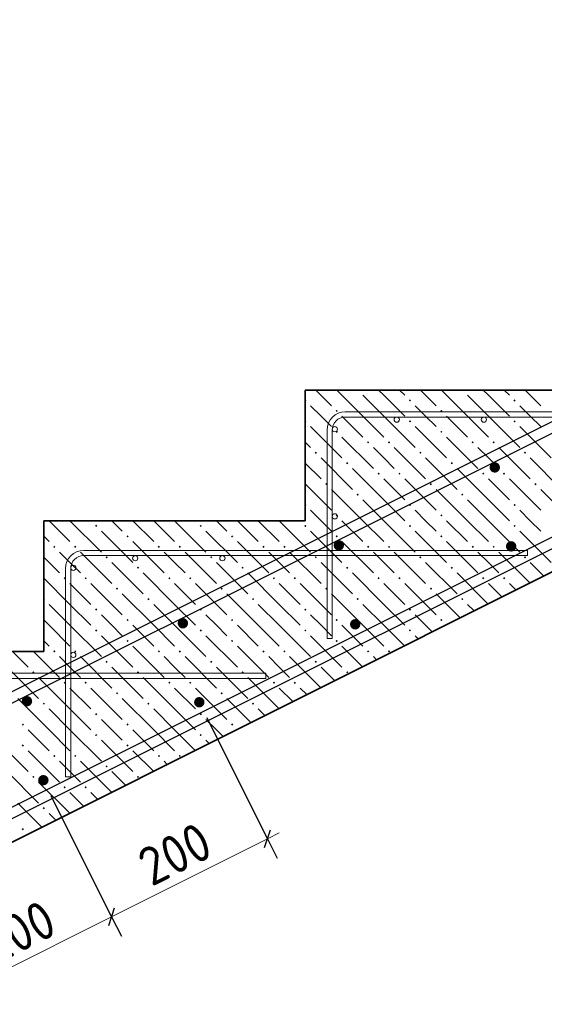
# Model space of a CAD drawing. Header units: millimetres. Extents: x 0 to 21000, y 0 to 14855.
# Tile 16 of 25: x 11261 to 12766, y 9948 to 12773. Entities that reach past the tile are written whole.
import ezdxf

# ---------------------------------------------------------------- set-up
doc = ezdxf.new("R2010")
doc.units = ezdxf.units.MM
doc.layers.add('ЖБ Лестница', color=7, linetype='Continuous', lineweight=25, true_color=0xe0e0ff)
for name, color, linetype, lineweight in [('Обрамление проемов стержнями', 7, 'Continuous', 25), ('Размерная линия_ общее', 7, 'Continuous', 13), ('Фоновоя арматура Х1', 7, 'Continuous', 25)]:
    doc.layers.add(name, color=color, linetype=linetype, lineweight=lineweight)
doc.styles.add('ISOCPEUR', font='txt')

msp = doc.modelspace()

# ---------------------------------------------------------------- hatches: boundary and pattern name
at = {"layer": 'ЖБ Лестница', "linetype": 'Continuous', "lineweight": 18, "transparency": 33554687}
for points in [[(12227.2, 11710.9), (12233.7, 11710.9), (12230.4, 11707.7)], [(12527.2, 11710.9), (12533.7, 11710.9), (12530.4, 11707.7)], [(12080, 11683.8), (12080.4, 11684.2), (12083.7, 11680.9), (12080.4, 11677.7), (12080, 11678.1)], [(12377.2, 11680.9), (12380.4, 11684.2), (12383.7, 11680.9), (12380.4, 11677.7)], [(12677.2, 11680.9), (12680.4, 11684.2), (12683.7, 11680.9), (12680.4, 11677.7)], [(12167.2, 11650.9), (12170.4, 11654.2), (12173.7, 11650.9), (12170.4, 11647.7)], [(12467.2, 11650.9), (12470.4, 11654.2), (12473.7, 11650.9), (12470.4, 11647.7)], [(12080, 11623.8), (12080.4, 11624.2), (12083.7, 11620.9), (12080.4, 11617.7), (12080, 11618.1)], [(12377.2, 11620.9), (12380.4, 11624.2), (12383.7, 11620.9), (12380.4, 11617.7)], [(12677.2, 11620.9), (12680.4, 11624.2), (12683.7, 11620.9), (12680.4, 11617.7)], [(12167.2, 11590.9), (12170.4, 11594.2), (12173.7, 11590.9), (12170.4, 11587.7)], [(12467.2, 11590.9), (12470.4, 11594.2), (12473.7, 11590.9), (12470.4, 11587.7)], [(12257.2, 11560.9), (12260.4, 11564.2), (12263.7, 11560.9), (12260.4, 11557.7)], [(12317.2, 11560.9), (12320.4, 11564.2), (12323.7, 11560.9), (12320.4, 11557.7)], [(12557.2, 11560.9), (12560.4, 11564.2), (12563.7, 11560.9), (12560.4, 11557.7)], [(12617.2, 11560.9), (12620.4, 11564.2), (12623.7, 11560.9), (12620.4, 11557.7)], [(12107.2, 11530.9), (12110.4, 11534.2), (12113.7, 11530.9), (12110.4, 11527.7)], [(12407.2, 11530.9), (12410.4, 11534.2), (12413.7, 11530.9), (12410.4, 11527.7)], [(12707.2, 11530.9), (12710.4, 11534.2), (12713.7, 11530.9), (12710.4, 11527.7)], [(12197.2, 11500.9), (12200.4, 11504.2), (12203.7, 11500.9), (12200.4, 11497.7)], [(12497.2, 11500.9), (12500.4, 11504.2), (12503.7, 11500.9), (12500.4, 11497.7)], [(12287.2, 11470.9), (12290.4, 11474.2), (12293.7, 11470.9), (12290.4, 11467.7)], [(12347.2, 11470.9), (12350.4, 11474.2), (12353.7, 11470.9), (12350.4, 11467.7)], [(12587.2, 11470.9), (12590.4, 11474.2), (12593.7, 11470.9), (12590.4, 11467.7)], [(12647.2, 11470.9), (12650.4, 11474.2), (12653.7, 11470.9), (12650.4, 11467.7)], [(12137.2, 11440.9), (12140.4, 11444.2), (12143.7, 11440.9), (12140.4, 11437.7)], [(12437.2, 11440.9), (12440.4, 11444.2), (12443.7, 11440.9), (12440.4, 11437.7)], [(12737.2, 11440.9), (12740.4, 11444.2), (12743.7, 11440.9), (12740.4, 11437.7)], [(12227.2, 11410.9), (12230.4, 11414.2), (12233.7, 11410.9), (12230.4, 11407.7)], [(12527.2, 11410.9), (12530.4, 11414.2), (12533.7, 11410.9), (12530.4, 11407.7)], [(12080, 11383.8), (12080.4, 11384.2), (12083.7, 11380.9), (12080.4, 11377.7), (12080, 11378.1)], [(12377.2, 11380.9), (12380.4, 11384.2), (12383.7, 11380.9), (12380.4, 11377.7)], [(12677.2, 11380.9), (12680.4, 11384.2), (12683.7, 11380.9), (12680.4, 11377.7)], [(12167.2, 11350.9), (12170.4, 11354.2), (12173.7, 11350.9), (12170.4, 11347.7)], [(12467.2, 11350.9), (12470.4, 11354.2), (12473.7, 11350.9), (12470.4, 11347.7)], [(11477.2, 11320.9), (11480.4, 11324.2), (11483.7, 11320.9), (11480.4, 11317.7)], [(11777.2, 11320.9), (11780.4, 11324.2), (11783.7, 11320.9), (11780.4, 11317.7)], [(12077.2, 11320.9), (12080.4, 11324.2), (12083.7, 11320.9), (12080.4, 11317.7)], [(12377.2, 11320.9), (12380.4, 11324.2), (12383.7, 11320.9), (12380.4, 11317.7)], [(12677.2, 11320.9), (12680.4, 11324.2), (12683.7, 11320.9), (12680.4, 11317.7)], [(11567.2, 11290.9), (11570.4, 11294.2), (11573.7, 11290.9), (11570.4, 11287.7)], [(11867.2, 11290.9), (11870.4, 11294.2), (11873.7, 11290.9), (11870.4, 11287.7)], [(12167.2, 11290.9), (12170.4, 11294.2), (12173.7, 11290.9), (12170.4, 11287.7)], [(12467.2, 11290.9), (12470.4, 11294.2), (12473.7, 11290.9), (12470.4, 11287.7)], [(11357.2, 11260.9), (11360.4, 11264.2), (11363.7, 11260.9), (11360.4, 11257.7)], [(11417.2, 11260.9), (11420.4, 11264.2), (11423.7, 11260.9), (11420.4, 11257.7)], [(11657.2, 11260.9), (11660.4, 11264.2), (11663.7, 11260.9), (11660.4, 11257.7)], [(11717.2, 11260.9), (11720.4, 11264.2), (11723.7, 11260.9), (11720.4, 11257.7)], [(11957.2, 11260.9), (11960.4, 11264.2), (11963.7, 11260.9), (11960.4, 11257.7)], [(12017.2, 11260.9), (12020.4, 11264.2), (12023.7, 11260.9), (12020.4, 11257.7)], [(12257.2, 11260.9), (12260.4, 11264.2), (12263.7, 11260.9), (12260.4, 11257.7)], [(12317.2, 11260.9), (12320.4, 11264.2), (12323.7, 11260.9), (12320.4, 11257.7)], [(12557.2, 11260.9), (12560.4, 11264.2), (12563.7, 11260.9), (12560.4, 11257.7)], [(12617.2, 11260.9), (12620.4, 11264.2), (12623.7, 11260.9), (12620.4, 11257.7)], [(11507.2, 11230.9), (11510.4, 11234.2), (11513.7, 11230.9), (11510.4, 11227.7)], [(11807.2, 11230.9), (11810.4, 11234.2), (11813.7, 11230.9), (11810.4, 11227.7)], [(12107.2, 11230.9), (12110.4, 11234.2), (12113.7, 11230.9), (12110.4, 11227.7)], [(12407.2, 11230.9), (12410.4, 11234.2), (12413.7, 11230.9), (12410.4, 11227.7)], [(12707.2, 11230.9), (12710.4, 11234.2), (12713.7, 11230.9), (12710.4, 11227.7)], [(11597.2, 11200.9), (11600.4, 11204.2), (11603.7, 11200.9), (11600.4, 11197.7)], [(11897.2, 11200.9), (11900.4, 11204.2), (11903.7, 11200.9), (11900.4, 11197.7)], [(12197.2, 11200.9), (12200.4, 11204.2), (12203.7, 11200.9), (12200.4, 11197.7)], [(12497.2, 11200.9), (12500.4, 11204.2), (12503.7, 11200.9), (12500.4, 11197.7)], [(11387.2, 11170.9), (11390.4, 11174.2), (11393.7, 11170.9), (11390.4, 11167.7)], [(11447.2, 11170.9), (11450.4, 11174.2), (11453.7, 11170.9), (11450.4, 11167.7)], [(11687.2, 11170.9), (11690.4, 11174.2), (11693.7, 11170.9), (11690.4, 11167.7)], [(11747.2, 11170.9), (11750.4, 11174.2), (11753.7, 11170.9), (11750.4, 11167.7)], [(11987.2, 11170.9), (11990.4, 11174.2), (11993.7, 11170.9), (11990.4, 11167.7)], [(12047.2, 11170.9), (12050.4, 11174.2), (12053.7, 11170.9), (12050.4, 11167.7)], [(12287.2, 11170.9), (12290.4, 11174.2), (12293.7, 11170.9), (12290.4, 11167.7)], [(12347.2, 11170.9), (12350.4, 11174.2), (12353.7, 11170.9), (12350.4, 11167.7)], [(12587.2, 11170.9), (12590.4, 11174.2), (12593.7, 11170.9), (12590.4, 11167.7)], [(12647.2, 11170.9), (12650.4, 11174.2), (12653.7, 11170.9), (12650.4, 11167.7)], [(11537.2, 11140.9), (11540.4, 11144.2), (11543.7, 11140.9), (11540.4, 11137.7)], [(11837.2, 11140.9), (11840.4, 11144.2), (11843.7, 11140.9), (11840.4, 11137.7)], [(12137.2, 11140.9), (12140.4, 11144.2), (12143.7, 11140.9), (12140.4, 11137.7)], [(12437.2, 11140.9), (12440.4, 11144.2), (12443.7, 11140.9), (12440.4, 11137.7)], [(11330, 11113.8), (11330.4, 11114.2), (11333.7, 11110.9), (11330.4, 11107.7), (11330, 11108.1)], [(11627.2, 11110.9), (11630.4, 11114.2), (11633.7, 11110.9), (11630.4, 11107.7)], [(11927.2, 11110.9), (11930.4, 11114.2), (11933.7, 11110.9), (11930.4, 11107.7)], [(12227.2, 11110.9), (12230.4, 11114.2), (12233.7, 11110.9), (12230.4, 11107.7)], [(12527.2, 11110.9), (12530.4, 11114.2), (12533.7, 11110.9), (12530.4, 11107.7)], [(11477.2, 11080.9), (11480.4, 11084.2), (11483.7, 11080.9), (11480.4, 11077.7)], [(11777.2, 11080.9), (11780.4, 11084.2), (11783.7, 11080.9), (11780.4, 11077.7)], [(12077.2, 11080.9), (12080.4, 11084.2), (12083.7, 11080.9), (12080.4, 11077.7)], [(12377.2, 11080.9), (12380.4, 11084.2), (12383.7, 11080.9), (12380.4, 11077.7)], [(11567.2, 11050.9), (11570.4, 11054.2), (11573.7, 11050.9), (11570.4, 11047.7)], [(11867.2, 11050.9), (11870.4, 11054.2), (11873.7, 11050.9), (11870.4, 11047.7)], [(12167.2, 11050.9), (12170.4, 11054.2), (12173.7, 11050.9), (12170.4, 11047.7)], [(12467.2, 11050.9), (12470.4, 11054.2), (12473.7, 11050.9), (12470.4, 11047.7)], [(11477.2, 11020.9), (11480.4, 11024.2), (11483.7, 11020.9), (11480.4, 11017.7)], [(11777.2, 11020.9), (11780.4, 11024.2), (11783.7, 11020.9), (11780.4, 11017.7)], [(12077.2, 11020.9), (12080.4, 11024.2), (12083.7, 11020.9), (12080.4, 11017.7)], [(12377.2, 11020.9), (12380.4, 11024.2), (12383.7, 11020.9), (12380.4, 11017.7)], [(11567.2, 10990.9), (11570.4, 10994.2), (11573.7, 10990.9), (11570.4, 10987.7)], [(11867.2, 10990.9), (11870.4, 10994.2), (11873.7, 10990.9), (11870.4, 10987.7)], [(12167.2, 10990.9), (12170.4, 10994.2), (12173.7, 10990.9), (12170.4, 10987.7)], [(11357.2, 10960.9), (11360.4, 10964.2), (11363.7, 10960.9), (11360.4, 10957.7)], [(11417.2, 10960.9), (11420.4, 10964.2), (11423.7, 10960.9), (11420.4, 10957.7)], [(11657.2, 10960.9), (11660.4, 10964.2), (11663.7, 10960.9), (11660.4, 10957.7)], [(11717.2, 10960.9), (11720.4, 10964.2), (11723.7, 10960.9), (11720.4, 10957.7)], [(11957.2, 10960.9), (11960.4, 10964.2), (11963.7, 10960.9), (11960.4, 10957.7)], [(12017.2, 10960.9), (12020.4, 10964.2), (12023.7, 10960.9), (12020.4, 10957.7)], [(12257.2, 10960.9), (12260.4, 10964.2), (12263.7, 10960.9), (12260.4, 10957.7)], [(12317.2, 10960.9), (12320.4, 10964.2), (12323.7, 10960.9), (12320.4, 10957.7)], [(11507.2, 10930.9), (11510.4, 10934.2), (11513.7, 10930.9), (11510.4, 10927.7)], [(11807.2, 10930.9), (11810.4, 10934.2), (11813.7, 10930.9), (11810.4, 10927.7)], [(12107.2, 10930.9), (12110.4, 10934.2), (12113.7, 10930.9), (12110.4, 10927.7)], [(11297.2, 10900.9), (11300.4, 10904.2), (11303.7, 10900.9), (11300.4, 10897.7)], [(11597.2, 10900.9), (11600.4, 10904.2), (11603.7, 10900.9), (11600.4, 10897.7)], [(11897.2, 10900.9), (11900.4, 10904.2), (11903.7, 10900.9), (11900.4, 10897.7)], [(12197.2, 10900.9), (12200.4, 10904.2), (12203.7, 10900.9), (12200.4, 10897.7)], [(11387.2, 10870.9), (11390.4, 10874.2), (11393.7, 10870.9), (11390.4, 10867.7)], [(11447.2, 10870.9), (11450.4, 10874.2), (11453.7, 10870.9), (11450.4, 10867.7)], [(11687.2, 10870.9), (11690.4, 10874.2), (11693.7, 10870.9), (11690.4, 10867.7)], [(11747.2, 10870.9), (11750.4, 10874.2), (11753.7, 10870.9), (11750.4, 10867.7)], [(11987.2, 10870.9), (11990.4, 10874.2), (11993.7, 10870.9), (11990.4, 10867.7)], [(12047.2, 10870.9), (12050.4, 10874.2), (12053.7, 10870.9), (12050.4, 10867.7)], [(11537.2, 10840.9), (11540.4, 10844.2), (11543.7, 10840.9), (11540.4, 10837.7)], [(11837.2, 10840.9), (11840.4, 10844.2), (11843.7, 10840.9), (11840.4, 10837.7)], [(11327.2, 10810.9), (11330.4, 10814.2), (11333.7, 10810.9), (11330.4, 10807.7)], [(11627.2, 10810.9), (11630.4, 10814.2), (11633.7, 10810.9), (11630.4, 10807.7)], [(11927.2, 10810.9), (11930.4, 10814.2), (11933.7, 10810.9), (11930.4, 10807.7)], [(11477.2, 10780.9), (11480.4, 10784.2), (11483.7, 10780.9), (11480.4, 10777.7)], [(11777.2, 10780.9), (11780.4, 10784.2), (11783.7, 10780.9), (11780.4, 10777.7)], [(11267.2, 10750.9), (11270.4, 10754.2), (11273.7, 10750.9), (11270.4, 10747.7)], [(11567.2, 10750.9), (11570.4, 10754.2), (11573.7, 10750.9), (11570.4, 10747.7)], [(11867.2, 10750.9), (11870.4, 10754.2), (11873.7, 10750.9), (11870.4, 10747.7)], [(11477.2, 10720.9), (11480.4, 10724.2), (11483.7, 10720.9), (11480.4, 10717.7)], [(11777.2, 10720.9), (11780.4, 10724.2), (11783.7, 10720.9), (11780.4, 10717.7)], [(11267.2, 10690.9), (11270.4, 10694.2), (11273.7, 10690.9), (11270.4, 10687.7)], [(11567.2, 10690.9), (11570.4, 10694.2), (11573.7, 10690.9), (11570.4, 10687.7)], [(11357.2, 10660.9), (11360.4, 10664.2), (11363.7, 10660.9), (11360.4, 10657.7)], [(11417.2, 10660.9), (11420.4, 10664.2), (11423.7, 10660.9), (11420.4, 10657.7)], [(11657.2, 10660.9), (11660.4, 10664.2), (11663.7, 10660.9), (11660.4, 10657.7)], [(11717.2, 10660.9), (11720.4, 10664.2), (11723.7, 10660.9), (11720.4, 10657.7)], [(11507.2, 10630.9), (11510.4, 10634.2), (11513.7, 10630.9), (11510.4, 10627.7)], [(11297.2, 10600.9), (11300.4, 10604.2), (11303.7, 10600.9), (11300.4, 10597.7)], [(11597.2, 10600.9), (11600.4, 10604.2), (11603.7, 10600.9), (11600.4, 10597.7)], [(11387.2, 10570.9), (11390.4, 10574.2), (11393.7, 10570.9), (11390.4, 10567.7)], [(11447.2, 10570.9), (11450.4, 10574.2), (11453.7, 10570.9), (11450.4, 10567.7)], [(11327.2, 10510.9), (11330.4, 10514.2), (11333.7, 10510.9), (11330.4, 10507.7)], [(11267.2, 10450.9), (11270.4, 10454.2), (11273.7, 10450.9), (11270.4, 10447.7)]]:
    msp.add_hatch(color=7, dxfattribs=at).paths.add_polyline_path(points, flags=16)
at = {"layer": 'Фоновоя арматура Х1', "linetype": 'Continuous', "lineweight": 35, "transparency": 33554687}
for points in [[(12638.6, 11488.8), (12637.5, 11494.5), (12634.2, 11499.4), (12629.4, 11502.7), (12623.6, 11503.8), (12617.9, 11502.7), (12613, 11499.4), (12609.8, 11494.5), (12608.6, 11488.8), (12609.8, 11483.1), (12613, 11478.2), (12617.9, 11474.9), (12623.6, 11473.8), (12629.4, 11474.9), (12634.2, 11478.2), (12637.5, 11483.1)], [(12191.4, 11265.2), (12190.3, 11270.9), (12187, 11275.8), (12182.2, 11279.1), (12176.4, 11280.2), (12170.7, 11279.1), (12165.8, 11275.8), (12162.6, 11270.9), (12161.4, 11265.2), (12162.6, 11259.5), (12165.8, 11254.6), (12170.7, 11251.3), (12176.4, 11250.2), (12182.2, 11251.3), (12187, 11254.6), (12190.3, 11259.5)], [(12685.6, 11262.3), (12684.5, 11268), (12681.2, 11272.9), (12676.4, 11276.2), (12670.6, 11277.3), (12664.9, 11276.2), (12660, 11272.9), (12656.8, 11268), (12655.6, 11262.3), (12656.8, 11256.6), (12660, 11251.7), (12664.9, 11248.4), (12670.6, 11247.3), (12676.4, 11248.4), (12681.2, 11251.7), (12684.5, 11256.6)], [(11744.2, 11041.6), (11743.1, 11047.3), (11739.8, 11052.2), (11734.9, 11055.5), (11729.2, 11056.6), (11723.5, 11055.5), (11718.6, 11052.2), (11715.3, 11047.3), (11714.2, 11041.6), (11715.3, 11035.8), (11718.6, 11031), (11723.5, 11027.7), (11729.2, 11026.6), (11734.9, 11027.7), (11739.8, 11031), (11743.1, 11035.8)], [(12238.4, 11038.7), (12237.3, 11044.4), (12234, 11049.3), (12229.2, 11052.6), (12223.4, 11053.7), (12217.7, 11052.6), (12212.8, 11049.3), (12209.6, 11044.4), (12208.4, 11038.7), (12209.6, 11033), (12212.8, 11028.1), (12217.7, 11024.8), (12223.4, 11023.7), (12229.2, 11024.8), (12234, 11028.1), (12237.3, 11033)], [(11297, 10818), (11295.8, 10823.7), (11292.6, 10828.6), (11287.7, 10831.8), (11282, 10833), (11276.2, 10831.8), (11271.4, 10828.6), (11268.1, 10823.7), (11267, 10818), (11268.1, 10812.2), (11271.4, 10807.4), (11276.2, 10804.1), (11282, 10803), (11287.7, 10804.1), (11292.6, 10807.4), (11295.8, 10812.2)], [(11791.2, 10815.1), (11790.1, 10820.8), (11786.8, 10825.7), (11782, 10829), (11776.2, 10830.1), (11770.5, 10829), (11765.6, 10825.7), (11762.4, 10820.8), (11761.2, 10815.1), (11762.4, 10809.4), (11765.6, 10804.5), (11770.5, 10801.2), (11776.2, 10800.1), (11782, 10801.2), (11786.8, 10804.5), (11790.1, 10809.4)], [(11344, 10591.5), (11342.9, 10597.2), (11339.6, 10602.1), (11334.7, 10605.3), (11329, 10606.5), (11323.3, 10605.3), (11318.4, 10602.1), (11315.1, 10597.2), (11314, 10591.5), (11315.1, 10585.8), (11318.4, 10580.9), (11323.3, 10577.6), (11329, 10576.5), (11334.7, 10577.6), (11339.6, 10580.9), (11342.9, 10585.8)]]:
    msp.add_hatch(color=7, dxfattribs=at).paths.add_polyline_path(points)

# ---------------------------------------------------------------- linework, layer by layer
at = {"color": 7, "linetype": 'Continuous', "lineweight": 25, "transparency": 33554687}
for points in [[(5958.5, 8205.3), (15073.9, 12763), (15079, 12765.3), (15084.4, 12767.4), (15089.9, 12769.2), (15095.4, 12770.6), (15101, 12771.8), (15106.7, 12772.7), (15112.5, 12773.2), (15118.1, 12773.4), (19142.5, 12773.4), (19142.5, 12743.4)], [(19142.5, 12743.4), (15118.7, 12743.4), (15114.5, 12743.3), (15110.4, 12742.9), (15106.3, 12742.3), (15102.3, 12741.4), (15098.4, 12740.4), (15094.4, 12739.1), (15090.6, 12737.6), (15086.8, 12735.9), (5971.4, 8178.2)], [(6576.5, 8183.5), (15705.6, 12748), (15710.7, 12750.3), (15716.1, 12752.4), (15721.6, 12754.2), (15727.1, 12755.6), (15732.7, 12756.8), (15738.4, 12757.7), (15744.1, 12758.2), (15749.8, 12758.4), (16980, 12758.4), (16980, 12728.4), (15750.4, 12728.4), (15746.2, 12728.3), (15742.1, 12727.9), (15738, 12727.3), (15734, 12726.4), (15730, 12725.4), (15726.1, 12724.1), (15722.3, 12722.6), (15718.4, 12720.9), (6589.4, 8156.4)]]:
    msp.add_lwpolyline(points, dxfattribs=at)
at = {"layer": 'ЖБ Лестница', "color": 7, "linetype": 'Continuous', "lineweight": 35, "transparency": 33554687}
for p, q in [((6586.2, 8085.9), (15080, 12335.9)), ((12080, 11710.9), (12080, 11335.9)), ((12830, 11710.9), (12080, 11710.9)), ((11330, 11335.9), (11330, 10960.9)), ((12080, 11335.9), (11330, 11335.9)), ((11330, 10960.9), (10580, 10960.9))]:
    msp.add_line(p, q, dxfattribs=at)
at = {"layer": 'ЖБ Лестница', "color": 9, "linetype": 'Continuous', "lineweight": 18, "true_color": 0xc7c7c7, "transparency": 33554687}
for p, q in [((12110.4, 11710.9), (12155.4, 11665.9)), ((12245.4, 11635.9), (12170.4, 11710.9)), ((12245.4, 11695.9), (12305.4, 11635.9)), ((12305.4, 11695.9), (12290.4, 11710.9)), ((12305.4, 11695.9), (12365.4, 11635.9)), ((12350.4, 11710.9), (12365.4, 11695.9)), ((12410.4, 11710.9), (12455.4, 11665.9)), ((12545.4, 11635.9), (12470.4, 11710.9)), ((12545.4, 11695.9), (12605.4, 11635.9)), ((12605.4, 11695.9), (12590.4, 11710.9)), ((12605.4, 11695.9), (12665.4, 11635.9)), ((12650.4, 11710.9), (12665.4, 11695.9)), ((12710.4, 11710.9), (12755.4, 11665.9)), ((12125.4, 11635.9), (12095.4, 11665.9)), ((12425.4, 11635.9), (12395.4, 11665.9)), ((12725.4, 11635.9), (12695.4, 11665.9)), ((12155.4, 11605.9), (12125.4, 11635.9)), ((12185.4, 11635.9), (12245.4, 11575.9)), ((12245.4, 11635.9), (12305.4, 11575.9)), ((12305.4, 11635.9), (12395.4, 11545.9)), ((12455.4, 11605.9), (12425.4, 11635.9)), ((12485.4, 11635.9), (12545.4, 11575.9)), ((12545.4, 11635.9), (12605.4, 11575.9)), ((12605.4, 11635.9), (12695.4, 11545.9)), ((12755.4, 11605.9), (12725.4, 11635.9)), ((12095.4, 11605.9), (12185.4, 11515.9)), ((12395.4, 11605.9), (12485.4, 11515.9)), ((12695.4, 11605.9), (12785.4, 11515.9)), ((12080, 11561.4), (12095.4, 11545.9)), ((12185.4, 11575.9), (12275.4, 11485.9)), ((12485.4, 11575.9), (12575.4, 11485.9)), ((12305.4, 11515.9), (12275.4, 11545.9)), ((12335.4, 11545.9), (12425.4, 11455.9)), ((12605.4, 11515.9), (12575.4, 11545.9)), ((12635.4, 11545.9), (12725.4, 11455.9)), ((12080, 11501.4), (12125.4, 11455.9)), ((12125.4, 11515.9), (12215.4, 11425.9)), ((12335.4, 11485.9), (12305.4, 11515.9)), ((12425.4, 11515.9), (12515.4, 11425.9)), ((12635.4, 11485.9), (12605.4, 11515.9)), ((12725.4, 11515.9), (12815.4, 11425.9)), ((12305.4, 11395.9), (12215.4, 11485.9)), ((12605.4, 11395.9), (12515.4, 11485.9)), ((12305.4, 11455.9), (12365.4, 11395.9)), ((12365.4, 11455.9), (12455.4, 11365.9)), ((12605.4, 11455.9), (12665.4, 11395.9)), ((12665.4, 11455.9), (12755.4, 11365.9)), ((12080, 11441.4), (12155.4, 11365.9)), ((12245.4, 11335.9), (12155.4, 11425.9)), ((12545.4, 11335.9), (12455.4, 11425.9)), ((12845.4, 11335.9), (12755.4, 11425.9)), ((12245.4, 11395.9), (12305.4, 11335.9)), ((12305.4, 11395.9), (12365.4, 11335.9)), ((12545.4, 11395.9), (12605.4, 11335.9)), ((12605.4, 11395.9), (12665.4, 11335.9)), ((12125.4, 11335.9), (12095.4, 11365.9)), ((12425.4, 11335.9), (12395.4, 11365.9)), ((12725.4, 11335.9), (12695.4, 11365.9)), ((11345.4, 11335.9), (11405.4, 11275.9)), ((11405.4, 11335.9), (11495.4, 11245.9)), ((11555.4, 11305.9), (11525.4, 11335.9)), ((11585.4, 11335.9), (11645.4, 11275.9)), ((11645.4, 11335.9), (11705.4, 11275.9)), ((11705.4, 11335.9), (11795.4, 11245.9)), ((11855.4, 11305.9), (11825.4, 11335.9)), ((11885.4, 11335.9), (11945.4, 11275.9)), ((11945.4, 11335.9), (12005.4, 11275.9)), ((12005.4, 11335.9), (12095.4, 11245.9)), ((12065.4, 11335.9), (12065.4, 11335.9)), ((12155.4, 11305.9), (12125.4, 11335.9)), ((12185.4, 11335.9), (12245.4, 11275.9)), ((12245.4, 11335.9), (12305.4, 11275.9)), ((12305.4, 11335.9), (12395.4, 11245.9)), ((12455.4, 11305.9), (12425.4, 11335.9)), ((12485.4, 11335.9), (12545.4, 11275.9)), ((12545.4, 11335.9), (12605.4, 11275.9)), ((12605.4, 11335.9), (12695.4, 11245.9)), ((12755.4, 11305.9), (12725.4, 11335.9)), ((11495.4, 11305.9), (11585.4, 11215.9)), ((11795.4, 11305.9), (11885.4, 11215.9)), ((12095.4, 11305.9), (12185.4, 11215.9)), ((12395.4, 11305.9), (12485.4, 11215.9)), ((12695.4, 11305.9), (12785.4, 11215.9)), ((11330, 11291.4), (11345.4, 11275.9)), ((11585.4, 11275.9), (11675.4, 11185.9)), ((11885.4, 11275.9), (11975.4, 11185.9)), ((12185.4, 11275.9), (12275.4, 11185.9)), ((12485.4, 11275.9), (12575.4, 11185.9)), ((11405.4, 11215.9), (11375.4, 11245.9)), ((11435.4, 11245.9), (11525.4, 11155.9)), ((11705.4, 11215.9), (11675.4, 11245.9)), ((11735.4, 11245.9), (11825.4, 11155.9)), ((12005.4, 11215.9), (11975.4, 11245.9)), ((12035.4, 11245.9), (12125.4, 11155.9)), ((12305.4, 11215.9), (12275.4, 11245.9)), ((12335.4, 11245.9), (12425.4, 11155.9)), ((12605.4, 11215.9), (12575.4, 11245.9)), ((12635.4, 11245.9), (12724.2, 11157.2)), ((11330, 11231.4), (11375.4, 11185.9)), ((11435.4, 11185.9), (11405.4, 11215.9)), ((11525.4, 11215.9), (11615.4, 11125.9)), ((11735.4, 11185.9), (11705.4, 11215.9)), ((11825.4, 11215.9), (11915.4, 11125.9)), ((12035.4, 11185.9), (12005.4, 11215.9)), ((12125.4, 11215.9), (12215.4, 11125.9)), ((12335.4, 11185.9), (12305.4, 11215.9)), ((12425.4, 11215.9), (12515.4, 11125.9)), ((12635.4, 11185.9), (12605.4, 11215.9)), ((12725.4, 11215.9), (12764.2, 11177.2)), ((11405.4, 11095.9), (11330, 11171.4)), ((11705.4, 11095.9), (11615.4, 11185.9)), ((12005.4, 11095.9), (11915.4, 11185.9)), ((12305.4, 11095.9), (12215.4, 11185.9)), ((12604.2, 11097.1), (12515.4, 11185.9)), ((11405.4, 11155.9), (11465.4, 11095.9)), ((11465.4, 11155.9), (11555.4, 11065.9)), ((11705.4, 11155.9), (11765.4, 11095.9)), ((11765.4, 11155.9), (11855.4, 11065.9)), ((12005.4, 11155.9), (12065.4, 11095.9)), ((12065.4, 11155.9), (12155.4, 11065.9)), ((12305.4, 11155.9), (12365.4, 11095.9)), ((12365.4, 11155.9), (12455.4, 11065.9)), ((12605.4, 11155.9), (12644.2, 11117.2)), ((12665.4, 11155.9), (12684.2, 11137.2)), ((11645.4, 11035.9), (11555.4, 11125.9)), ((11945.4, 11035.9), (11855.4, 11125.9)), ((12245.4, 11035.9), (12155.4, 11125.9)), ((12524.2, 11057.1), (12455.4, 11125.9)), ((11345.4, 11095.9), (11405.4, 11035.9)), ((11405.4, 11095.9), (11465.4, 11035.9)), ((11645.4, 11095.9), (11705.4, 11035.9)), ((11705.4, 11095.9), (11765.4, 11035.9)), ((11945.4, 11095.9), (12005.4, 11035.9)), ((12005.4, 11095.9), (12065.4, 11035.9)), ((12245.4, 11095.9), (12305.4, 11035.9)), ((12305.4, 11095.9), (12365.4, 11035.9)), ((12545.4, 11095.9), (12564.2, 11077.1)), ((11345.4, 11035.9), (11330, 11051.4)), ((11525.4, 11035.9), (11495.4, 11065.9)), ((11825.4, 11035.9), (11795.4, 11065.9)), ((12125.4, 11035.9), (12095.4, 11065.9)), ((12425.4, 11035.9), (12395.4, 11065.9)), ((11345.4, 11035.9), (11405.4, 10975.9)), ((11405.4, 11035.9), (11495.4, 10945.9)), ((11555.4, 11005.9), (11525.4, 11035.9)), ((11585.4, 11035.9), (11645.4, 10975.9)), ((11645.4, 11035.9), (11705.4, 10975.9)), ((11705.4, 11035.9), (11795.4, 10945.9)), ((11855.4, 11005.9), (11825.4, 11035.9)), ((11885.4, 11035.9), (11945.4, 10975.9)), ((11945.4, 11035.9), (12005.4, 10975.9)), ((12005.4, 11035.9), (12095.4, 10945.9)), ((12155.4, 11005.9), (12125.4, 11035.9)), ((12185.4, 11035.9), (12245.4, 10975.9)), ((12245.4, 11035.9), (12305.4, 10975.9)), ((12305.4, 11035.9), (12364.3, 10977.1)), ((12444.3, 11017.1), (12425.4, 11035.9)), ((11330, 10991.4), (11345.4, 10975.9)), ((11495.4, 11005.9), (11585.4, 10915.9)), ((11795.4, 11005.9), (11885.4, 10915.9)), ((12095.4, 11005.9), (12185.4, 10915.9)), ((12395.4, 11005.9), (12404.3, 10997.1)), ((11585.4, 10975.9), (11675.4, 10885.9)), ((11885.4, 10975.9), (11975.4, 10885.9)), ((12185.4, 10975.9), (12244.3, 10917.1)), ((11240.4, 10960.9), (11285.4, 10915.9)), ((11300.4, 10960.9), (11375.4, 10885.9)), ((11405.4, 10915.9), (11375.4, 10945.9)), ((11435.4, 10945.9), (11525.4, 10855.9)), ((11705.4, 10915.9), (11675.4, 10945.9)), ((11735.4, 10945.9), (11825.4, 10855.9)), ((12005.4, 10915.9), (11975.4, 10945.9)), ((12035.4, 10945.9), (12124.3, 10857)), ((12284.3, 10937.1), (12275.4, 10945.9)), ((11225.4, 10915.9), (11315.4, 10825.9)), ((11435.4, 10885.9), (11405.4, 10915.9)), ((11525.4, 10915.9), (11615.4, 10825.9)), ((11735.4, 10885.9), (11705.4, 10915.9)), ((11825.4, 10915.9), (11915.4, 10825.9)), ((12035.4, 10885.9), (12005.4, 10915.9)), ((12125.4, 10915.9), (12164.3, 10877)), ((11405.4, 10795.9), (11315.4, 10885.9)), ((11705.4, 10795.9), (11615.4, 10885.9)), ((12004.4, 10797), (11915.4, 10885.9)), ((11405.4, 10855.9), (11465.4, 10795.9)), ((11465.4, 10855.9), (11555.4, 10765.9)), ((11705.4, 10855.9), (11765.4, 10795.9)), ((11765.4, 10855.9), (11855.4, 10765.9)), ((12005.4, 10855.9), (12044.4, 10817)), ((12065.4, 10855.9), (12084.3, 10837)), ((11345.4, 10735.9), (11255.4, 10825.9)), ((11645.4, 10735.9), (11555.4, 10825.9)), ((11924.4, 10757), (11855.4, 10825.9)), ((11345.4, 10795.9), (11405.4, 10735.9)), ((11405.4, 10795.9), (11465.4, 10735.9)), ((11645.4, 10795.9), (11705.4, 10735.9)), ((11705.4, 10795.9), (11765.4, 10735.9)), ((11945.4, 10795.9), (11964.4, 10777)), ((11525.4, 10735.9), (11495.4, 10765.9)), ((11825.4, 10735.9), (11795.4, 10765.9)), ((11285.4, 10735.9), (11345.4, 10675.9)), ((11345.4, 10735.9), (11405.4, 10675.9)), ((11405.4, 10735.9), (11495.4, 10645.9)), ((11555.4, 10705.9), (11525.4, 10735.9)), ((11585.4, 10735.9), (11645.4, 10675.9)), ((11645.4, 10735.9), (11705.4, 10675.9)), ((11705.4, 10735.9), (11764.4, 10676.9)), ((11844.4, 10717), (11825.4, 10735.9)), ((11195.4, 10705.9), (11285.4, 10615.9)), ((11495.4, 10705.9), (11585.4, 10615.9)), ((11795.4, 10705.9), (11804.4, 10696.9)), ((11285.4, 10675.9), (11375.4, 10585.9)), ((11585.4, 10675.9), (11644.5, 10616.9)), ((11405.4, 10615.9), (11375.4, 10645.9)), ((11435.4, 10645.9), (11524.5, 10556.9)), ((11684.4, 10636.9), (11675.4, 10645.9)), ((11225.4, 10615.9), (11315.4, 10525.9)), ((11435.4, 10585.9), (11405.4, 10615.9)), ((11525.4, 10615.9), (11564.5, 10576.9)), ((11404.5, 10496.8), (11315.4, 10585.9)), ((11405.4, 10555.9), (11444.5, 10516.9)), ((11465.4, 10555.9), (11484.5, 10536.9)), ((11324.5, 10456.8), (11255.4, 10525.9)), ((11345.4, 10495.9), (11364.5, 10476.8))]:
    msp.add_line(p, q, dxfattribs=at)
at = {"layer": 'Обрамление проемов стержнями', "color": 7, "linetype": 'Continuous', "lineweight": 13, "transparency": 33554687}
for p, q in [((12195, 11648.4), (13467.5, 11648.4)), ((12195, 11633.4), (13467.5, 11633.4)), ((12142.5, 11595.9), (12142.5, 10998.4)), ((12157.5, 11595.9), (12157.5, 10998.4)), ((11445, 11250.9), (12717.5, 11250.9)), ((12717.5, 11235.9), (12717.5, 11250.9)), ((11445, 11235.9), (12717.5, 11235.9)), ((11392.5, 11198.4), (11392.5, 10600.9)), ((11407.5, 11198.4), (11407.5, 10600.9)), ((12157.5, 10998.4), (12142.5, 10998.4)), ((10695, 10898.4), (11967.5, 10898.4)), ((10695, 10883.4), (11967.5, 10883.4)), ((11967.5, 10883.4), (11967.5, 10898.4)), ((11407.5, 10600.9), (11392.5, 10600.9))]:
    msp.add_line(p, q, dxfattribs=at)
at = {"layer": 'Обрамление проемов стержнями', "color": 7, "linetype": 'Continuous', "lineweight": 18, "transparency": 33554687}
for centre in [(12342.5, 11625.9), (12592.5, 11625.9), (12165, 11598.4), (12165, 11348.4), (11592.5, 11228.4), (11842.5, 11228.4), (11415, 11200.9), (11415, 10950.9)]:
    msp.add_circle(centre, 7.5, dxfattribs=at)
at = {"layer": 'Обрамление проемов стержнями', "color": 7, "linetype": 'Continuous', "lineweight": 13, "transparency": 33554687}
for centre, radius in [((12195, 11595.9), 52.5), ((12195, 11595.9), 37.5), ((11445, 11198.4), 52.5), ((11445, 11198.4), 37.5)]:
    msp.add_arc(centre, radius, 90, 180, dxfattribs=at)
at = {"layer": 'Размерная линия_ общее', "color": 253, "linetype": 'Continuous', "lineweight": -3, "true_color": 0xa0a0a0, "transparency": 33554687}
for p, q in [((11972.1, 10423.3), (11798.5, 10770.4)), ((11972.1, 10423.3), (11944.1, 10479.2)), ((11972.1, 10423.3), (12000, 10367.4)), ((11524.9, 10199.7), (11496.9, 10255.6)), ((11524.9, 10199.7), (11552.8, 10143.8))]:
    msp.add_line(p, q, dxfattribs=at)
at = {"layer": 'Размерная линия_ общее', "color": 7, "linetype": 'Continuous', "lineweight": 25, "transparency": 33554687}
for p, q in [((11963.7, 10398.2), (11980.5, 10448.5)), ((11516.5, 10174.5), (11533.2, 10224.9))]:
    msp.add_line(p, q, dxfattribs=at)
at = {"layer": 'Размерная линия_ общее', "color": 7, "linetype": 'Continuous', "lineweight": 13, "transparency": 33554687}
for p, q in [((11972.1, 10423.3), (12005.6, 10440.1)), ((11524.9, 10199.7), (11972.1, 10423.3)), ((11077.6, 9976.1), (11524.9, 10199.7))]:
    msp.add_line(p, q, dxfattribs=at)
at = {"layer": 'Размерная линия_ общее', "color": 253, "linetype": 'Continuous', "lineweight": -3, "true_color": 0xa0a0a0, "transparency": 33554687}
msp.add_lwpolyline([(11524.9, 10199.7), (11521.1, 10207.3), (11521.1, 10207.3), (11351.3, 10546.8)], dxfattribs=at)

# ---------------------------------------------------------------- texts
at = {"layer": 'Размерная линия_ общее', "color": 7, "linetype": 'Continuous', "lineweight": 25, "transparency": 33554687, "char_height": 110, "width": 280.993, "attachment_point": 7, "rotation": 26.5651, "style": 'ISOCPEUR'}
for insert in [(11638.9, 10284.7), (11191.7, 10061.1)]:
    msp.add_mtext('\\W0.91;200', dxfattribs=dict(at, insert=insert))

doc.saveas('drawing.dxf')
